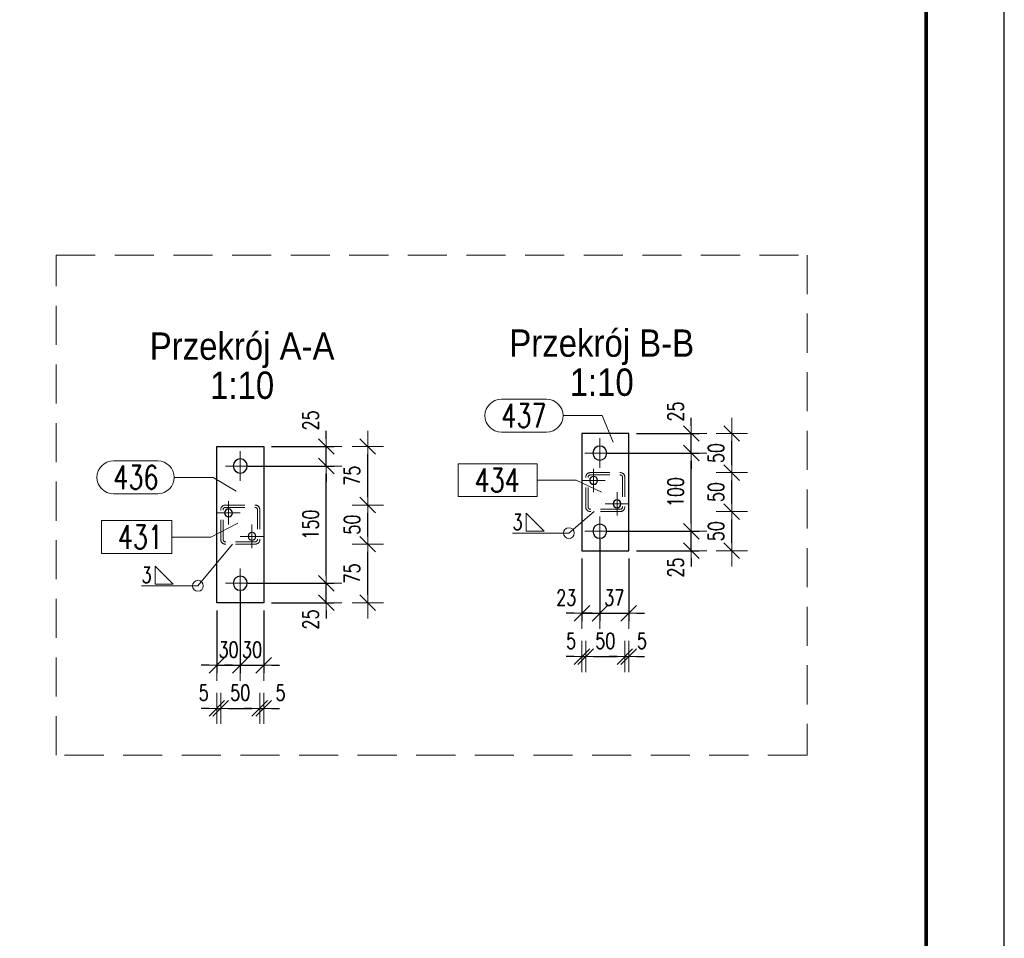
# Model space of a CAD drawing. Header units: millimetres. Extents: x -875 to -363, y 16471 to 16844.
# Tile 14 of 15: x -495 to -369, y 16600 to 16717. Entities that reach past the tile are written whole.
import ezdxf
from ezdxf.enums import TextEntityAlignment as Align

# ---------------------------------------------------------------- set-up
doc = ezdxf.new("R2010")
doc.units = ezdxf.units.MM
doc.header["$LTSCALE"] = 10
doc.linetypes.add('HIDDEN', pattern=[0.375, 0.25, -0.125])
doc.linetypes.add('MITTE', pattern=[2, 1.25, -0.25, 0.25, -0.25])
doc.layers.get('Defpoints').update_dxf_attribs({"color": 1})
doc.layers.add('_FORMATKA', color=8, linetype='Continuous', plot=False)
for name, color, linetype, lineweight in [('_RAMKA', 7, 'Continuous', 35), ('PS_DIM', 4, 'Continuous', 13), ('PS_Hidden', 2, 'HIDDEN', 9), ('PS_Mid', 5, 'MITTE', 15), ('PS_Pos', 1, 'Continuous', 15), ('PS_SOLID', 7, 'Continuous', 30), ('PS_TEXT', 3, 'Continuous', 18), ('PS_Weld', 1, 'Continuous', 9)]:
    doc.layers.add(name, color=color, linetype=linetype, lineweight=lineweight)
doc.styles.add('ARIAL', font='arial.ttf')
doc.styles.add('gil', font='txt', dxfattribs={"width": 0.9})
doc.styles.add('simplex', font='simplex.shx', dxfattribs={"width": 0.75})
doc.dimstyles.new('1_10_PRZ', dxfattribs={"dimtxt": 2, "dimasz": 1, "dimexe": 2, "dimexo": 5, "dimgap": 1, "dimtad": 1, "dimdec": 0, "dimlfac": 10, "dimtxsty": 'simplex', "dimblk": 'dimznak', "dimcen": 2, "dimse1": 1, "dimse2": 1, "dimclrt": 3, "dimadec": 1, "dimazin": 0, "dimtfac": 1, "dimtdec": 0, "dimtix": 1, "dimtmove": 2, "dimatfit": 3, "dimldrblk": 'dim-grot', "dimfxl": 1, "dimarcsym": 0})
doc.dimstyles.new('1_10_SC', dxfattribs={"dimtxt": 2, "dimasz": 1, "dimexe": 1, "dimexo": 1, "dimgap": 1, "dimtad": 1, "dimdec": 0, "dimlfac": 10, "dimtxsty": 'simplex', "dimblk": 'dimznak', "dimcen": 2, "dimclrd": 256, "dimclre": 256, "dimclrt": 3, "dimadec": 1, "dimazin": 0, "dimtfac": 1, "dimtdec": 0, "dimtix": 1, "dimtmove": 2, "dimatfit": 3, "dimldrblk": 'dim-grot', "dimfxl": 1, "dimarcsym": 0})

# ---------------------------------------------------------------- blocks, each defined once
blk = doc.blocks.new('dimznak')
at = {"color": 0}
for points in [[(0, 2), (0, -2)], [(-2, 0), (2, 0)]]:
    blk.add_lwpolyline(points, dxfattribs=at)
at = {"color": 2}
blk.add_lwpolyline([(1, 1), (-1, -1)], dxfattribs=at)
blk = doc.blocks.new('*D20')
at = {"layer": 'Defpoints', "color": 0, "transparency": 16777216}
for p in [(-466.96, 16644.97), (-469.96, 16642.47), (-466.96, 16634.47)]:
    blk.add_point(p, dxfattribs=at)
at = {"layer": 'PS_DIM', "lineweight": -2, "transparency": 16777216}
for p, q in [((-466.96, 16643.97), (-466.96, 16633.47)), ((-469.96, 16641.47), (-469.96, 16633.47)), ((-470.96, 16634.47), (-471.96, 16634.47)), ((-469.96, 16634.47), (-466.96, 16634.47)), ((-465.96, 16634.47), (-464.96, 16634.47))]:
    blk.add_line(p, q, dxfattribs=at)
blk.add_blockref('dimznak', (-469.96, 16634.47), dxfattribs=at)
at = {"layer": 'PS_DIM', "lineweight": -2, "transparency": 16777216, "rotation": 180}
blk.add_blockref('dimznak', (-466.96, 16634.47), dxfattribs=at)
at = {"layer": 'PS_DIM', "color": 3, "transparency": 16777216, "insert": (-468.46, 16636.47), "char_height": 2, "attachment_point": 5, "style": 'simplex'}
blk.add_mtext('30', dxfattribs=at)
blk = doc.blocks.new('dim-grot')
blk.add_hatch(color=256).paths.add_polyline_path([(0, 0), (-2, 0.5), (-2, -0.5)])
blk.add_lwpolyline([(0, 0), (-2, 0.5), (-2, -0.5), (0, 0)])
blk = doc.blocks.new('*D21')
at = {"layer": 'Defpoints', "color": 0, "transparency": 16777216}
for p in [(-466.96, 16644.97), (-463.96, 16642.47), (-463.96, 16634.47)]:
    blk.add_point(p, dxfattribs=at)
at = {"layer": 'PS_DIM', "lineweight": -2, "transparency": 16777216}
for p, q in [((-466.96, 16643.97), (-466.96, 16633.47)), ((-463.96, 16641.47), (-463.96, 16633.47)), ((-467.96, 16634.47), (-468.96, 16634.47)), ((-466.96, 16634.47), (-463.96, 16634.47)), ((-462.96, 16634.47), (-461.96, 16634.47))]:
    blk.add_line(p, q, dxfattribs=at)
blk.add_blockref('dimznak', (-466.96, 16634.47), dxfattribs=at)
at = {"layer": 'PS_DIM', "lineweight": -2, "transparency": 16777216, "rotation": 180}
blk.add_blockref('dimznak', (-463.96, 16634.47), dxfattribs=at)
at = {"layer": 'PS_DIM', "color": 3, "transparency": 16777216, "insert": (-465.46, 16636.47), "char_height": 2, "attachment_point": 5, "style": 'simplex'}
blk.add_mtext('30', dxfattribs=at)
blk = doc.blocks.new('*D22')
at = {"layer": 'Defpoints', "color": 0, "transparency": 16777216}
for p in [(-469.46, 16651.07), (-469.96, 16642.47), (-469.46, 16628.96)]:
    blk.add_point(p, dxfattribs=at)
at = {"layer": 'PS_DIM', "color": 0, "lineweight": -2, "transparency": 16777216}
for p, q in [((-470.96, 16628.96), (-471.96, 16628.96)), ((-469.96, 16628.96), (-469.46, 16628.96)), ((-468.46, 16628.96), (-467.46, 16628.96))]:
    blk.add_line(p, q, dxfattribs=at)
blk.add_blockref('dimznak', (-469.96, 16628.96), dxfattribs=at)
at = {"layer": 'PS_DIM', "color": 0, "lineweight": -2, "transparency": 16777216, "rotation": 180}
blk.add_blockref('dimznak', (-469.46, 16628.96), dxfattribs=at)
at = {"layer": 'PS_DIM', "color": 3, "transparency": 16777216, "insert": (-471.64, 16630.96), "char_height": 2, "attachment_point": 5, "style": 'simplex'}
blk.add_mtext('5', dxfattribs=at)
blk = doc.blocks.new('*D23')
at = {"layer": 'Defpoints', "color": 0, "transparency": 16777216}
for p in [(-464.46, 16653.35), (-469.46, 16651.07), (-464.46, 16628.96)]:
    blk.add_point(p, dxfattribs=at)
at = {"layer": 'PS_DIM', "color": 0, "lineweight": -2, "transparency": 16777216}
blk.add_line((-468.46, 16628.96), (-465.46, 16628.96), dxfattribs=at)
at = {"layer": 'PS_DIM', "color": 0, "lineweight": -2, "transparency": 16777216, "rotation": 180}
blk.add_blockref('dimznak', (-469.46, 16628.96), dxfattribs=at)
at = {"layer": 'PS_DIM', "color": 0, "lineweight": -2, "transparency": 16777216}
blk.add_blockref('dimznak', (-464.46, 16628.96), dxfattribs=at)
at = {"layer": 'PS_DIM', "color": 3, "transparency": 16777216, "insert": (-466.96, 16630.96), "char_height": 2, "attachment_point": 5, "style": 'simplex'}
blk.add_mtext('50', dxfattribs=at)
blk = doc.blocks.new('*D24')
at = {"layer": 'Defpoints', "color": 0, "transparency": 16777216}
for p in [(-464.46, 16653.35), (-463.96, 16642.47), (-463.96, 16628.96)]:
    blk.add_point(p, dxfattribs=at)
at = {"layer": 'PS_DIM', "color": 0, "lineweight": -2, "transparency": 16777216}
for p, q in [((-465.46, 16628.96), (-466.46, 16628.96)), ((-464.46, 16628.96), (-463.96, 16628.96)), ((-462.96, 16628.96), (-461.96, 16628.96))]:
    blk.add_line(p, q, dxfattribs=at)
blk.add_blockref('dimznak', (-464.46, 16628.96), dxfattribs=at)
at = {"layer": 'PS_DIM', "color": 0, "lineweight": -2, "transparency": 16777216, "rotation": 180}
blk.add_blockref('dimznak', (-463.96, 16628.96), dxfattribs=at)
at = {"layer": 'PS_DIM', "color": 3, "transparency": 16777216, "insert": (-461.8, 16630.96), "char_height": 2, "attachment_point": 5, "style": 'simplex'}
blk.add_mtext('5', dxfattribs=at)
blk = doc.blocks.new('*D25')
at = {"layer": 'Defpoints', "color": 0, "transparency": 16777216}
for p in [(-466.96, 16644.97), (-455.96, 16644.97), (-463.96, 16642.47)]:
    blk.add_point(p, dxfattribs=at)
at = {"layer": 'PS_DIM', "lineweight": -2, "transparency": 16777216}
for p, q in [((-455.96, 16645.97), (-455.96, 16646.97)), ((-465.96, 16644.97), (-454.96, 16644.97)), ((-455.96, 16642.47), (-455.96, 16644.97)), ((-462.96, 16642.47), (-454.96, 16642.47)), ((-455.96, 16641.47), (-455.96, 16640.47))]:
    blk.add_line(p, q, dxfattribs=at)
for p, rotation in [((-455.96, 16644.97), 270), ((-455.96, 16642.47), 90)]:
    blk.add_blockref('dimznak', p, dxfattribs=dict(at, rotation=rotation))
at = {"layer": 'PS_DIM', "color": 3, "transparency": 16777216, "insert": (-457.96, 16640.33), "char_height": 2, "attachment_point": 5, "rotation": 90, "style": 'simplex'}
blk.add_mtext('25', dxfattribs=at)
blk = doc.blocks.new('*D26')
at = {"layer": 'Defpoints', "color": 0, "transparency": 16777216}
for p in [(-466.96, 16659.97), (-455.96, 16659.97), (-466.96, 16644.97)]:
    blk.add_point(p, dxfattribs=at)
at = {"layer": 'PS_DIM', "lineweight": -2, "transparency": 16777216}
for p, q in [((-465.96, 16659.97), (-454.96, 16659.97)), ((-455.96, 16645.97), (-455.96, 16658.97)), ((-465.96, 16644.97), (-454.96, 16644.97))]:
    blk.add_line(p, q, dxfattribs=at)
for p, rotation in [((-455.96, 16659.97), 90), ((-455.96, 16644.97), 270)]:
    blk.add_blockref('dimznak', p, dxfattribs=dict(at, rotation=rotation))
at = {"layer": 'PS_DIM', "color": 3, "transparency": 16777216, "insert": (-457.96, 16652.47), "char_height": 2, "attachment_point": 5, "rotation": 90, "style": 'simplex'}
blk.add_mtext('150', dxfattribs=at)
blk = doc.blocks.new('*D27')
at = {"layer": 'Defpoints', "color": 0, "transparency": 16777216}
for p in [(-463.96, 16662.47), (-455.96, 16662.47), (-466.96, 16659.97)]:
    blk.add_point(p, dxfattribs=at)
at = {"layer": 'PS_DIM', "lineweight": -2, "transparency": 16777216}
for p, q in [((-455.96, 16663.47), (-455.96, 16664.47)), ((-462.96, 16662.47), (-454.96, 16662.47)), ((-455.96, 16659.97), (-455.96, 16662.47)), ((-465.96, 16659.97), (-454.96, 16659.97)), ((-455.96, 16658.97), (-455.96, 16657.97))]:
    blk.add_line(p, q, dxfattribs=at)
for p, rotation in [((-455.96, 16662.47), 270), ((-455.96, 16659.97), 90)]:
    blk.add_blockref('dimznak', p, dxfattribs=dict(at, rotation=rotation))
at = {"layer": 'PS_DIM', "color": 3, "transparency": 16777216, "insert": (-457.96, 16665.81), "char_height": 2, "attachment_point": 5, "rotation": 90, "style": 'simplex'}
blk.add_mtext('25', dxfattribs=at)
blk = doc.blocks.new('*D28')
at = {"layer": 'Defpoints', "color": 0, "transparency": 16777216}
for p in [(-466.35, 16649.97), (-450.65, 16649.97), (-463.96, 16642.47)]:
    blk.add_point(p, dxfattribs=at)
at = {"layer": 'PS_DIM', "color": 0, "lineweight": -2, "transparency": 16777216}
blk.add_line((-450.65, 16643.47), (-450.65, 16648.97), dxfattribs=at)
for p, rotation in [((-450.65, 16649.97), 90), ((-450.65, 16642.47), 270)]:
    blk.add_blockref('dimznak', p, dxfattribs=dict(at, rotation=rotation))
at = {"layer": 'PS_DIM', "color": 3, "transparency": 16777216, "insert": (-452.65, 16646.22), "char_height": 2, "attachment_point": 5, "rotation": 90, "style": 'simplex'}
blk.add_mtext('75', dxfattribs=at)
blk = doc.blocks.new('*D29')
at = {"layer": 'Defpoints', "color": 0, "transparency": 16777216}
for p in [(-465.81, 16654.97), (-450.65, 16654.97), (-466.35, 16649.97)]:
    blk.add_point(p, dxfattribs=at)
at = {"layer": 'PS_DIM', "color": 0, "lineweight": -2, "transparency": 16777216}
blk.add_line((-450.65, 16650.97), (-450.65, 16653.97), dxfattribs=at)
for p, rotation in [((-450.65, 16654.97), 90), ((-450.65, 16649.97), 270)]:
    blk.add_blockref('dimznak', p, dxfattribs=dict(at, rotation=rotation))
at = {"layer": 'PS_DIM', "color": 3, "transparency": 16777216, "insert": (-452.65, 16652.47), "char_height": 2, "attachment_point": 5, "rotation": 90, "style": 'simplex'}
blk.add_mtext('50', dxfattribs=at)
blk = doc.blocks.new('*D30')
at = {"layer": 'Defpoints', "color": 0, "transparency": 16777216}
for p in [(-463.96, 16662.47), (-450.65, 16662.47), (-465.81, 16654.97)]:
    blk.add_point(p, dxfattribs=at)
at = {"layer": 'PS_DIM', "color": 0, "lineweight": -2, "transparency": 16777216}
blk.add_line((-450.65, 16655.97), (-450.65, 16661.47), dxfattribs=at)
for p, rotation in [((-450.65, 16662.47), 90), ((-450.65, 16654.97), 270)]:
    blk.add_blockref('dimznak', p, dxfattribs=dict(at, rotation=rotation))
at = {"layer": 'PS_DIM', "color": 3, "transparency": 16777216, "insert": (-452.65, 16658.72), "char_height": 2, "attachment_point": 5, "rotation": 90, "style": 'simplex'}
blk.add_mtext('75', dxfattribs=at)
blk = doc.blocks.new('Przekrój')
at = {"layer": 'PS_DIM', "style": 'ARIAL', "flags": 4}
for tag, p in [('PRZEKRÓJ', (7.89, 7.75)), ('SKALA', (7.89, 1.75))]:
    blk.add_attdef(tag, text='', height=3.5, dxfattribs=at).set_placement(p, align=Align.MIDDLE_CENTER)
blk = doc.blocks.new('*D131')
at = {"layer": 'Defpoints', "color": 0, "transparency": 16777216}
for p in [(-420.95, 16651.63), (-423.25, 16649.13), (-420.95, 16641.13)]:
    blk.add_point(p, dxfattribs=at)
at = {"layer": 'PS_DIM', "lineweight": -2, "transparency": 16777216}
for p, q in [((-420.95, 16650.63), (-420.95, 16640.13)), ((-423.25, 16648.13), (-423.25, 16640.13)), ((-424.25, 16641.13), (-425.25, 16641.13)), ((-423.25, 16641.13), (-420.95, 16641.13)), ((-419.95, 16641.13), (-418.95, 16641.13))]:
    blk.add_line(p, q, dxfattribs=at)
blk.add_blockref('dimznak', (-423.25, 16641.13), dxfattribs=at)
at = {"layer": 'PS_DIM', "lineweight": -2, "transparency": 16777216, "rotation": 180}
blk.add_blockref('dimznak', (-420.95, 16641.13), dxfattribs=at)
at = {"layer": 'PS_DIM', "color": 3, "transparency": 16777216, "insert": (-425.25, 16643.13), "char_height": 2, "attachment_point": 5, "style": 'simplex'}
blk.add_mtext('23', dxfattribs=at)
blk = doc.blocks.new('*D132')
at = {"layer": 'Defpoints', "color": 0, "transparency": 16777216}
for p in [(-420.95, 16651.63), (-417.25, 16649.13), (-417.25, 16641.13)]:
    blk.add_point(p, dxfattribs=at)
at = {"layer": 'PS_DIM', "lineweight": -2, "transparency": 16777216}
for p, q in [((-420.95, 16650.63), (-420.95, 16640.13)), ((-417.25, 16648.13), (-417.25, 16640.13)), ((-421.95, 16641.13), (-422.95, 16641.13)), ((-420.95, 16641.13), (-417.25, 16641.13)), ((-416.25, 16641.13), (-415.25, 16641.13))]:
    blk.add_line(p, q, dxfattribs=at)
blk.add_blockref('dimznak', (-420.95, 16641.13), dxfattribs=at)
at = {"layer": 'PS_DIM', "lineweight": -2, "transparency": 16777216, "rotation": 180}
blk.add_blockref('dimznak', (-417.25, 16641.13), dxfattribs=at)
at = {"layer": 'PS_DIM', "color": 3, "transparency": 16777216, "insert": (-419.1, 16643.13), "char_height": 2, "attachment_point": 5, "style": 'simplex'}
blk.add_mtext('37', dxfattribs=at)
blk = doc.blocks.new('*D133')
at = {"layer": 'Defpoints', "color": 0, "transparency": 16777216}
for p in [(-422.75, 16655.27), (-423.25, 16649.13), (-422.75, 16635.59)]:
    blk.add_point(p, dxfattribs=at)
at = {"layer": 'PS_DIM', "color": 0, "lineweight": -2, "transparency": 16777216}
for p, q in [((-424.25, 16635.59), (-425.25, 16635.59)), ((-423.25, 16635.59), (-422.75, 16635.59)), ((-421.75, 16635.59), (-420.75, 16635.59))]:
    blk.add_line(p, q, dxfattribs=at)
blk.add_blockref('dimznak', (-423.25, 16635.59), dxfattribs=at)
at = {"layer": 'PS_DIM', "color": 0, "lineweight": -2, "transparency": 16777216, "rotation": 180}
blk.add_blockref('dimznak', (-422.75, 16635.59), dxfattribs=at)
at = {"layer": 'PS_DIM', "color": 3, "transparency": 16777216, "insert": (-424.63, 16637.59), "char_height": 2, "attachment_point": 5, "style": 'simplex'}
blk.add_mtext('5', dxfattribs=at)
blk = doc.blocks.new('*D134')
at = {"layer": 'Defpoints', "color": 0, "transparency": 16777216}
for p in [(-417.75, 16657.32), (-422.75, 16655.27), (-417.75, 16635.59)]:
    blk.add_point(p, dxfattribs=at)
at = {"layer": 'PS_DIM', "color": 0, "lineweight": -2, "transparency": 16777216}
blk.add_line((-421.75, 16635.59), (-418.75, 16635.59), dxfattribs=at)
at = {"layer": 'PS_DIM', "color": 0, "lineweight": -2, "transparency": 16777216, "rotation": 180}
blk.add_blockref('dimznak', (-422.75, 16635.59), dxfattribs=at)
at = {"layer": 'PS_DIM', "color": 0, "lineweight": -2, "transparency": 16777216}
blk.add_blockref('dimznak', (-417.75, 16635.59), dxfattribs=at)
at = {"layer": 'PS_DIM', "color": 3, "transparency": 16777216, "insert": (-420.25, 16637.59), "char_height": 2, "attachment_point": 5, "style": 'simplex'}
blk.add_mtext('50', dxfattribs=at)
blk = doc.blocks.new('*D135')
at = {"layer": 'Defpoints', "color": 0, "transparency": 16777216}
for p in [(-417.75, 16657.32), (-417.25, 16649.13), (-417.25, 16635.59)]:
    blk.add_point(p, dxfattribs=at)
at = {"layer": 'PS_DIM', "color": 0, "lineweight": -2, "transparency": 16777216}
for p, q in [((-418.75, 16635.59), (-419.75, 16635.59)), ((-417.75, 16635.59), (-417.25, 16635.59)), ((-416.25, 16635.59), (-415.25, 16635.59))]:
    blk.add_line(p, q, dxfattribs=at)
blk.add_blockref('dimznak', (-417.75, 16635.59), dxfattribs=at)
at = {"layer": 'PS_DIM', "color": 0, "lineweight": -2, "transparency": 16777216, "rotation": 180}
blk.add_blockref('dimznak', (-417.25, 16635.59), dxfattribs=at)
at = {"layer": 'PS_DIM', "color": 3, "transparency": 16777216, "insert": (-415.57, 16637.59), "char_height": 2, "attachment_point": 5, "style": 'simplex'}
blk.add_mtext('5', dxfattribs=at)
blk = doc.blocks.new('*D136')
at = {"layer": 'Defpoints', "color": 0, "transparency": 16777216}
for p in [(-420.95, 16651.63), (-409.25, 16651.63), (-417.25, 16649.13)]:
    blk.add_point(p, dxfattribs=at)
at = {"layer": 'PS_DIM', "lineweight": -2, "transparency": 16777216}
for p, q in [((-409.25, 16652.63), (-409.25, 16653.63)), ((-419.95, 16651.63), (-408.25, 16651.63)), ((-409.25, 16649.13), (-409.25, 16651.63)), ((-416.25, 16649.13), (-408.25, 16649.13)), ((-409.25, 16648.13), (-409.25, 16647.13))]:
    blk.add_line(p, q, dxfattribs=at)
for p, rotation in [((-409.25, 16651.63), 270), ((-409.25, 16649.13), 90)]:
    blk.add_blockref('dimznak', p, dxfattribs=dict(at, rotation=rotation))
at = {"layer": 'PS_DIM', "color": 3, "transparency": 16777216, "insert": (-411.25, 16646.97), "char_height": 2, "attachment_point": 5, "rotation": 90, "style": 'simplex'}
blk.add_mtext('25', dxfattribs=at)
blk = doc.blocks.new('*D137')
at = {"layer": 'Defpoints', "color": 0, "transparency": 16777216}
for p in [(-420.95, 16661.63), (-409.25, 16661.63), (-420.95, 16651.63)]:
    blk.add_point(p, dxfattribs=at)
at = {"layer": 'PS_DIM', "lineweight": -2, "transparency": 16777216}
for p, q in [((-419.95, 16661.63), (-408.25, 16661.63)), ((-409.25, 16652.63), (-409.25, 16660.63)), ((-419.95, 16651.63), (-408.25, 16651.63))]:
    blk.add_line(p, q, dxfattribs=at)
for p, rotation in [((-409.25, 16661.63), 90), ((-409.25, 16651.63), 270)]:
    blk.add_blockref('dimznak', p, dxfattribs=dict(at, rotation=rotation))
at = {"layer": 'PS_DIM', "color": 3, "transparency": 16777216, "insert": (-411.25, 16656.63), "char_height": 2, "attachment_point": 5, "rotation": 90, "style": 'simplex'}
blk.add_mtext('100', dxfattribs=at)
blk = doc.blocks.new('*D138')
at = {"layer": 'Defpoints', "color": 0, "transparency": 16777216}
for p in [(-417.25, 16664.13), (-409.25, 16664.13), (-420.95, 16661.63)]:
    blk.add_point(p, dxfattribs=at)
at = {"layer": 'PS_DIM', "lineweight": -2, "transparency": 16777216}
for p, q in [((-409.25, 16665.13), (-409.25, 16666.13)), ((-416.25, 16664.13), (-408.25, 16664.13)), ((-409.25, 16661.63), (-409.25, 16664.13)), ((-419.95, 16661.63), (-408.25, 16661.63)), ((-409.25, 16660.63), (-409.25, 16659.63))]:
    blk.add_line(p, q, dxfattribs=at)
for p, rotation in [((-409.25, 16664.13), 270), ((-409.25, 16661.63), 90)]:
    blk.add_blockref('dimznak', p, dxfattribs=dict(at, rotation=rotation))
at = {"layer": 'PS_DIM', "color": 3, "transparency": 16777216, "insert": (-411.25, 16666.94), "char_height": 2, "attachment_point": 5, "rotation": 90, "style": 'simplex'}
blk.add_mtext('25', dxfattribs=at)
blk = doc.blocks.new('*D139')
at = {"layer": 'Defpoints', "color": 0, "transparency": 16777216}
for p in [(-419.45, 16654.13), (-404.07, 16654.13), (-417.25, 16649.13)]:
    blk.add_point(p, dxfattribs=at)
at = {"layer": 'PS_DIM', "color": 0, "lineweight": -2, "transparency": 16777216}
blk.add_line((-404.07, 16650.13), (-404.07, 16653.13), dxfattribs=at)
for p, rotation in [((-404.07, 16654.13), 90), ((-404.07, 16649.13), 270)]:
    blk.add_blockref('dimznak', p, dxfattribs=dict(at, rotation=rotation))
at = {"layer": 'PS_DIM', "color": 3, "transparency": 16777216, "insert": (-406.07, 16651.63), "char_height": 2, "attachment_point": 5, "rotation": 90, "style": 'simplex'}
blk.add_mtext('50', dxfattribs=at)
blk = doc.blocks.new('*D140')
at = {"layer": 'Defpoints', "color": 0, "transparency": 16777216}
for p in [(-419.03, 16659.13), (-404.07, 16659.13), (-419.45, 16654.13)]:
    blk.add_point(p, dxfattribs=at)
at = {"layer": 'PS_DIM', "color": 0, "lineweight": -2, "transparency": 16777216}
blk.add_line((-404.07, 16655.13), (-404.07, 16658.13), dxfattribs=at)
for p, rotation in [((-404.07, 16659.13), 90), ((-404.07, 16654.13), 270)]:
    blk.add_blockref('dimznak', p, dxfattribs=dict(at, rotation=rotation))
at = {"layer": 'PS_DIM', "color": 3, "transparency": 16777216, "insert": (-406.07, 16656.63), "char_height": 2, "attachment_point": 5, "rotation": 90, "style": 'simplex'}
blk.add_mtext('50', dxfattribs=at)
blk = doc.blocks.new('*D141')
at = {"layer": 'Defpoints', "color": 0, "transparency": 16777216}
for p in [(-417.25, 16664.13), (-404.07, 16664.13), (-419.03, 16659.13)]:
    blk.add_point(p, dxfattribs=at)
at = {"layer": 'PS_DIM', "color": 0, "lineweight": -2, "transparency": 16777216}
blk.add_line((-404.07, 16660.13), (-404.07, 16663.13), dxfattribs=at)
for p, rotation in [((-404.07, 16664.13), 90), ((-404.07, 16659.13), 270)]:
    blk.add_blockref('dimznak', p, dxfattribs=dict(at, rotation=rotation))
at = {"layer": 'PS_DIM', "color": 3, "transparency": 16777216, "insert": (-406.07, 16661.63), "char_height": 2, "attachment_point": 5, "rotation": 90, "style": 'simplex'}
blk.add_mtext('50', dxfattribs=at)
blk = doc.blocks.new('*U181')
at = {"layer": '_FORMATKA', "lineweight": -3}
blk.add_lwpolyline([(-500, 0), (0, 0), (0, 297), (-500, 297)], close=True, dxfattribs=at)
at = {"layer": '_RAMKA', "lineweight": -3, "const_width": 0.5}
blk.add_lwpolyline([(-470, 10), (-10, 10), (-10, 287), (-470, 287)], close=True, dxfattribs=at)
blk = doc.blocks.new('*X275')
at = {"color": 1}
for p, q in [((-483.2, 16660.62), (-477.52, 16660.62)), ((-475.42, 16658.52), (-470.42, 16658.52)), ((-467.5, 16656.77), (-470.42, 16658.52)), ((-483.2, 16656.42), (-477.52, 16656.42))]:
    blk.add_line(p, q, dxfattribs=at)
for centre, start, end in [((-483.2, 16658.52), 90, 270), ((-477.52, 16658.52), 270, 90)]:
    blk.add_arc(centre, 2.1, start, end, dxfattribs=at)
at = {"color": 30, "style": 'simplex', "width": 0.75}
blk.add_text('436', height=3, dxfattribs=at).set_placement((-483.2, 16657.02))
blk = doc.blocks.new('*X276')
at = {"color": 1}
for p, q in [((-475.71, 16652.98), (-484.73, 16652.98)), ((-484.73, 16652.98), (-484.73, 16648.78)), ((-475.71, 16648.78), (-475.71, 16652.98)), ((-467.27, 16652.67), (-470.71, 16650.88)), ((-475.71, 16650.88), (-470.71, 16650.88)), ((-484.73, 16648.78), (-475.71, 16648.78))]:
    blk.add_line(p, q, dxfattribs=at)
at = {"color": 30, "style": 'simplex', "width": 0.75}
blk.add_text('431', height=3, dxfattribs=at).set_placement((-482.63, 16649.38))
blk = doc.blocks.new('*X277')
at = {"color": 1}
for p, q in [((-433.55, 16668.52), (-427.76, 16668.52)), ((-425.66, 16666.42), (-420.66, 16666.42)), ((-419.25, 16663.04), (-420.66, 16666.42)), ((-433.55, 16664.32), (-427.76, 16664.32))]:
    blk.add_line(p, q, dxfattribs=at)
for centre, start, end in [((-433.55, 16666.42), 90, 270), ((-427.76, 16666.42), 270, 90)]:
    blk.add_arc(centre, 2.1, start, end, dxfattribs=at)
at = {"color": 30, "style": 'simplex', "width": 0.75}
blk.add_text('437', height=3, dxfattribs=at).set_placement((-433.55, 16664.92))
blk = doc.blocks.new('*X278')
at = {"color": 1}
for p, q in [((-428.99, 16660.25), (-439.08, 16660.25)), ((-439.08, 16660.25), (-439.08, 16656.05)), ((-428.99, 16656.05), (-428.99, 16660.25)), ((-428.99, 16658.15), (-423.99, 16658.15)), ((-420.72, 16656.64), (-423.99, 16658.15)), ((-439.08, 16656.05), (-428.99, 16656.05))]:
    blk.add_line(p, q, dxfattribs=at)
at = {"color": 30, "style": 'simplex', "width": 0.75}
blk.add_text('434', height=3, dxfattribs=at).set_placement((-436.98, 16656.65))
blk = doc.blocks.new('*X280')
at = {"color": 9}
for p in [(-467.97, 16649.97), (-479.59, 16644.63)]:
    blk.add_line(p, (-472.38, 16644.63), dxfattribs=at)
at = {"color": 3}
for p, q in [((-475.53, 16644.86), (-477.83, 16647.16)), ((-477.83, 16647.16), (-477.83, 16644.86)), ((-477.83, 16644.86), (-475.53, 16644.86))]:
    blk.add_line(p, q, dxfattribs=at)
at = {"color": 9}
blk.add_circle((-472.38, 16644.63), 0.69, dxfattribs=at)
at = {"color": 2, "style": 'simplex', "width": 0.75}
blk.add_text('3', height=2, dxfattribs=at).set_placement((-479.59, 16645.03))
blk = doc.blocks.new('*X281')
at = {"color": 3}
for p, q in [((-428.07, 16651.62), (-430.37, 16653.92)), ((-430.37, 16653.92), (-430.37, 16651.62)), ((-430.37, 16651.62), (-428.07, 16651.62))]:
    blk.add_line(p, q, dxfattribs=at)
at = {"color": 9}
for p in [(-421.68, 16654.13), (-432.12, 16651.39)]:
    blk.add_line(p, (-424.91, 16651.39), dxfattribs=at)
blk.add_circle((-424.91, 16651.39), 0.69, dxfattribs=at)
at = {"color": 2, "style": 'simplex', "width": 0.75}
blk.add_text('3', height=2, dxfattribs=at).set_placement((-432.12, 16651.79))

msp = doc.modelspace()

# ---------------------------------------------------------------- linework, layer by layer
at = {"layer": 'PS_DIM', "color": 40, "linetype": 'HIDDEN', "ltscale": 2}
msp.add_lwpolyline([(-490.51, 16686.97), (-394.44, 16686.97), (-394.44, 16622.97), (-490.51, 16622.97)], close=True, dxfattribs=at)
at = {"layer": 'PS_Hidden', "color": 2, "linetype": 'HIDDEN', "extrusion": (-1, 0, 2.22045e-16)}
for p, q in [((-422.15, 16659.13), (-418.35, 16659.13)), ((-422.75, 16654.73), (-422.75, 16658.53)), ((-422.45, 16654.73), (-422.45, 16658.53)), ((-422.15, 16658.83), (-418.35, 16658.83)), ((-418.05, 16658.53), (-418.05, 16654.73)), ((-417.75, 16658.53), (-417.75, 16654.73)), ((-418.35, 16654.43), (-422.15, 16654.43)), ((-418.35, 16654.13), (-422.15, 16654.13))]:
    msp.add_line(p, q, dxfattribs=at)
at = {"layer": 'PS_Hidden', "color": 2, "linetype": 'HIDDEN', "extrusion": (1, 0, 2.22045e-16)}
for p, q in [((-469.46, 16650.57), (-469.46, 16654.37)), ((-469.16, 16650.57), (-469.16, 16654.37)), ((-468.86, 16654.97), (-465.06, 16654.97)), ((-468.86, 16654.67), (-465.06, 16654.67)), ((-464.76, 16654.37), (-464.76, 16650.57)), ((-464.46, 16654.37), (-464.46, 16650.57)), ((-465.06, 16650.27), (-468.86, 16650.27)), ((-465.06, 16649.97), (-468.86, 16649.97))]:
    msp.add_line(p, q, dxfattribs=at)
at = {"layer": 'PS_Hidden', "color": 2, "linetype": 'HIDDEN', "extrusion": (-2.22045e-16, 0, -1)}
for centre, radius, start, end in [((422.15, 16658.53), 0.6, 0, 90), ((418.35, 16658.53), 0.6, 90, 180), ((422.15, 16658.53), 0.3, 0, 90), ((418.35, 16658.53), 0.3, 90, 180), ((422.15, 16654.73), 0.6, 270, 0), ((422.15, 16654.73), 0.3, 270, 0), ((418.35, 16654.73), 0.6, 180, 270), ((418.35, 16654.73), 0.3, 180, 270)]:
    msp.add_arc(centre, radius, start, end, dxfattribs=at)
at = {"layer": 'PS_Hidden', "color": 2, "linetype": 'HIDDEN', "extrusion": (2.22045e-16, 0, -1)}
for centre, radius, start, end in [((468.86, 16654.37), 0.6, 0, 90), ((468.86, 16654.37), 0.3, 0, 90), ((465.06, 16654.37), 0.6, 90, 180), ((465.06, 16654.37), 0.3, 90, 180), ((468.86, 16650.57), 0.6, 270, 0), ((468.86, 16650.57), 0.3, 270, 0), ((465.06, 16650.57), 0.6, 180, 270), ((465.06, 16650.57), 0.3, 180, 270)]:
    msp.add_arc(centre, radius, start, end, dxfattribs=at)
at = {"layer": 'PS_Mid', "color": 5, "linetype": 'MITTE', "extrusion": (-1, 0, 2.22045e-16)}
for p, q in [((-420.95, 16663.53), (-420.95, 16659.73)), ((-422.85, 16661.63), (-419.05, 16661.63)), ((-421.75, 16659.63), (-421.75, 16656.63)), ((-423.25, 16658.13), (-420.25, 16658.13)), ((-418.75, 16656.63), (-418.75, 16653.63)), ((-420.25, 16655.13), (-417.25, 16655.13)), ((-420.95, 16653.53), (-420.95, 16649.73)), ((-422.85, 16651.63), (-419.05, 16651.63))]:
    msp.add_line(p, q, dxfattribs=at)
at = {"layer": 'PS_Mid', "color": 5, "linetype": 'MITTE', "extrusion": (1, 0, 2.22045e-16)}
for p, q in [((-466.96, 16658.07), (-466.96, 16661.87)), ((-465.06, 16659.97), (-468.86, 16659.97)), ((-468.46, 16652.47), (-468.46, 16655.47)), ((-466.96, 16653.97), (-469.96, 16653.97)), ((-465.46, 16649.47), (-465.46, 16652.47)), ((-463.96, 16650.97), (-466.96, 16650.97)), ((-466.96, 16643.07), (-466.96, 16646.87)), ((-465.06, 16644.97), (-468.86, 16644.97))]:
    msp.add_line(p, q, dxfattribs=at)
at = {"layer": 'PS_SOLID', "color": 7, "linetype": 'Continuous', "extrusion": (-1, 0, 2.22045e-16)}
for p, q in [((-423.25, 16664.13), (-423.25, 16649.13)), ((-417.25, 16664.13), (-423.25, 16664.13)), ((-417.25, 16649.13), (-417.25, 16664.13)), ((-423.25, 16649.13), (-417.25, 16649.13))]:
    msp.add_line(p, q, dxfattribs=at)
at = {"layer": 'PS_SOLID', "color": 7, "linetype": 'Continuous', "extrusion": (1, 0, 2.22045e-16)}
for p, q in [((-469.96, 16662.47), (-463.96, 16662.47)), ((-469.96, 16642.47), (-469.96, 16662.47)), ((-463.96, 16662.47), (-463.96, 16642.47)), ((-463.96, 16642.47), (-469.96, 16642.47))]:
    msp.add_line(p, q, dxfattribs=at)
at = {"layer": 'PS_SOLID', "color": 7, "linetype": 'Continuous', "extrusion": (-2.22045e-16, 0, -1)}
for centre, radius in [((420.95, 16661.63), 0.9), ((421.75, 16658.13), 0.5), ((418.75, 16655.13), 0.5), ((420.95, 16651.63), 0.9)]:
    msp.add_circle(centre, radius, dxfattribs=at)
at = {"layer": 'PS_SOLID', "color": 7, "linetype": 'Continuous', "extrusion": (2.22045e-16, 0, -1)}
for centre, radius in [((466.96, 16659.97), 0.9), ((468.46, 16653.97), 0.5), ((465.46, 16650.97), 0.5), ((466.96, 16644.97), 0.9)]:
    msp.add_circle(centre, radius, dxfattribs=at)

# ---------------------------------------------------------------- block references
at = {"layer": 'PS_DIM'}
msp.add_blockref('*U181', (-369.19, 16471.29), dxfattribs=at)
ref = msp.add_blockref('Przekrój', (-428.6, 16665.15, -39.67), dxfattribs=at)
ref.add_attrib('PRZEKRÓJ', 'Przekrój B-B', dxfattribs={"layer": 'PS_TEXT', "height": 3.5, "style": 'gil', "width": 0.9}).set_placement((-420.71, 16672.9, -39.67), align=Align.BOTTOM_CENTER)
ref.add_attrib('SKALA', '1:10', dxfattribs={"layer": 'PS_TEXT', "height": 3.5, "style": 'gil', "width": 0.9}).set_placement((-420.71, 16667.9, -39.67), align=Align.BOTTOM_CENTER)
ref = msp.add_blockref('Przekrój', (-474.61, 16664.76, -39.67), dxfattribs=at)
ref.add_attrib('PRZEKRÓJ', 'Przekrój A-A', dxfattribs={"layer": 'PS_TEXT', "height": 3.5, "style": 'gil', "width": 0.9}).set_placement((-466.72, 16672.51, -39.67), align=Align.BOTTOM_CENTER)
ref.add_attrib('SKALA', '1:10', dxfattribs={"layer": 'PS_TEXT', "height": 3.5, "style": 'gil', "width": 0.9}).set_placement((-466.72, 16667.51, -39.67), align=Align.BOTTOM_CENTER)
at = {"layer": 'PS_Pos'}
for name in ['*X277', '*X275', '*X278', '*X276']:
    msp.add_blockref(name, (0, 0), dxfattribs=at)
at = {"layer": 'PS_Weld'}
for name in ['*X281', '*X280']:
    msp.add_blockref(name, (0, 0), dxfattribs=at)

# ---------------------------------------------------------------- dimensions: what is measured, and where the dimension line sits
at = {"layer": 'PS_DIM'}
for base, p1, p2, picture, middle in [((-409.25, 16664.13), (-420.95, 16661.63), (-417.25, 16664.13), '*D138', (-411.25, 16666.94)), ((-455.96, 16662.47), (-466.96, 16659.97), (-463.96, 16662.47), '*D27', (-457.96, 16665.81)), ((-409.25, 16651.63), (-417.25, 16649.13), (-420.95, 16651.63), '*D136', (-411.25, 16646.97)), ((-455.96, 16644.97), (-463.96, 16642.47), (-466.96, 16644.97), '*D25', (-457.96, 16640.33))]:
    dim = msp.add_linear_dim(base=base, p1=p1, p2=p2, angle=90, dimstyle='1_10_SC', dxfattribs=at)
    dim.commit()
    dim.dimension.update_dxf_attribs({"geometry": picture, "text_midpoint": middle, "dimtype": 128})
for base, p1, p2, dimstyle, picture, middle in [((-404.07, 16664.13), (-419.03, 16659.13), (-417.25, 16664.13), '1_10_PRZ', '*D141', (-406.07, 16661.63)), ((-450.65, 16662.47), (-465.81, 16654.97), (-463.96, 16662.47), '1_10_PRZ', '*D30', (-452.65, 16658.72)), ((-409.25, 16661.63), (-420.95, 16651.63), (-420.95, 16661.63), '1_10_SC', '*D137', (-411.25, 16656.63)), ((-455.96, 16659.97), (-466.96, 16644.97), (-466.96, 16659.97), '1_10_SC', '*D26', (-457.96, 16652.47)), ((-404.07, 16659.13), (-419.45, 16654.13), (-419.03, 16659.13), '1_10_PRZ', '*D140', (-406.07, 16656.63)), ((-450.65, 16654.97), (-466.35, 16649.97), (-465.81, 16654.97), '1_10_PRZ', '*D29', (-452.65, 16652.47)), ((-404.07, 16654.13), (-417.25, 16649.13), (-419.45, 16654.13), '1_10_PRZ', '*D139', (-406.07, 16651.63)), ((-450.65, 16649.97), (-463.96, 16642.47), (-466.35, 16649.97), '1_10_PRZ', '*D28', (-452.65, 16646.22))]:
    dim = msp.add_linear_dim(base=base, p1=p1, p2=p2, angle=90, dimstyle=dimstyle, dxfattribs=at)
    dim.commit()
    dim.dimension.update_dxf_attribs({"geometry": picture, "text_midpoint": middle})
for base, p1, p2, dimstyle, picture, middle in [((-417.75, 16635.59), (-422.75, 16655.27), (-417.75, 16657.32), '1_10_PRZ', '*D134', (-420.25, 16637.59)), ((-464.46, 16628.96), (-469.46, 16651.07), (-464.46, 16653.35), '1_10_PRZ', '*D23', (-466.96, 16630.96)), ((-417.25, 16641.13), (-420.95, 16651.63), (-417.25, 16649.13), '1_10_SC', '*D132', (-419.1, 16643.13)), ((-466.96, 16634.47), (-469.96, 16642.47), (-466.96, 16644.97), '1_10_SC', '*D20', (-468.46, 16636.47)), ((-463.96, 16634.47), (-466.96, 16644.97), (-463.96, 16642.47), '1_10_SC', '*D21', (-465.46, 16636.47))]:
    dim = msp.add_linear_dim(base=base, p1=p1, p2=p2, dimstyle=dimstyle, dxfattribs=at)
    dim.commit()
    dim.dimension.update_dxf_attribs({"geometry": picture, "text_midpoint": middle})
for base, p1, p2, dimstyle, picture, middle in [((-417.25, 16635.59), (-417.75, 16657.32), (-417.25, 16649.13), '1_10_PRZ', '*D135', (-415.57, 16637.59)), ((-422.75, 16635.59), (-423.25, 16649.13), (-422.75, 16655.27), '1_10_PRZ', '*D133', (-424.63, 16637.59)), ((-463.96, 16628.96), (-464.46, 16653.35), (-463.96, 16642.47), '1_10_PRZ', '*D24', (-461.8, 16630.96)), ((-420.95, 16641.13), (-423.25, 16649.13), (-420.95, 16651.63), '1_10_SC', '*D131', (-425.25, 16643.13)), ((-469.46, 16628.96), (-469.96, 16642.47), (-469.46, 16651.07), '1_10_PRZ', '*D22', (-471.64, 16630.96))]:
    dim = msp.add_linear_dim(base=base, p1=p1, p2=p2, dimstyle=dimstyle, dxfattribs=at)
    dim.commit()
    dim.dimension.update_dxf_attribs({"geometry": picture, "text_midpoint": middle, "dimtype": 128})

doc.saveas('drawing.dxf')
